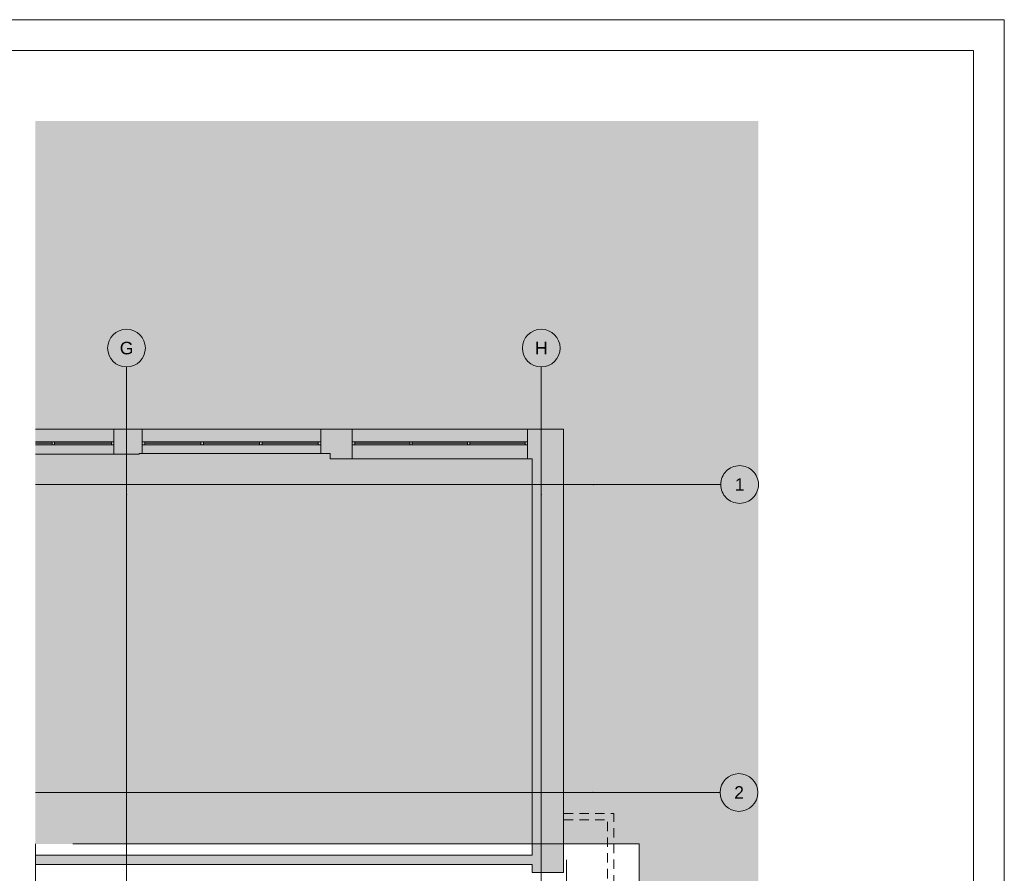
# Paper-space layout 'A-45 WYKOŃCZENIA ŚCIAN - PIĘTRO 0' of a CAD drawing. Header units: millimetres. Extents: x 0 to 500, y 0 to 400.
# Tile 15 of 15: x 343 to 500, y 264 to 400. Entities that reach past the tile are written whole.
import ezdxf
from ezdxf.xclip import XClip

# ---------------------------------------------------------------- set-up
doc = ezdxf.new("R2010")
doc.units = ezdxf.units.MM
doc.header["$MEASUREMENT"] = 0
doc.header["$XCLIPFRAME"] = 0
for name, pattern in [('DASHDOTX2', [1000, 500, -250, 0, -250]), ('Przer. długie kreski', [2.5, 1.5, -1]), ('PRZERYWANA_DU_A', [550, 350.0000000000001, -199.9999999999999])]:
    doc.linetypes.add(name, pattern=pattern)
for name, color, linetype, lineweight in [('0_Nr_pióra__2', 8, 'Continuous', 13), ('A_Arkusz_Nr_pióra__1', 7, 'Continuous', 20), ('A_ściany_Nr_pióra__1', 7, 'Continuous', 20), ('Drzwi Archicad_Nr_pióra__1', 7, 'Continuous', 20)]:
    doc.layers.add(name, color=color, linetype=linetype, lineweight=lineweight)
for name, color, linetype, lineweight, true_color in [('A_osie_Nr_pióra__16', 7, 'Continuous', 5, 0x0f0f0f), ('A_osie_Nr_pióra__76', 7, 'Continuous', 5, 0x2d2d2d), ('A_ściany_Nr_pióra__10', 7, 'Continuous', 13, 0x4b4b4b), ('A_ściany_Nr_pióra__19', 7, 'Continuous', 5, 0x191919), ('Okna Archicada_Nr_pióra__19', 7, 'Continuous', 5, 0x191919)]:
    doc.layers.add(name, color=color, linetype=linetype, lineweight=lineweight, true_color=true_color)
doc.layers.add('A_podrys', color=7, linetype='Continuous')
doc.layers.add('A_ściany', color=7, linetype='Continuous')
doc.styles.add('STYL_AUTOMATYCZNY_1', font='arial.ttf')

# ---------------------------------------------------------------- blocks, each defined once
blk = doc.blocks.new('Rysunek_2_2', base_point=(-1678.989377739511, -204.0282816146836))
at = {"linetype": 'Continuous', "lineweight": 0, "true_color": 0x484848}
blk.add_hatch(color=251, dxfattribs=at).paths.add_polyline_path([(460.8757351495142, 383.8565521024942), (345.8105232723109, 383.8565521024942), (345.8105232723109, 268.85654907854), (441.8757307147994, 268.85654907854), (441.8757307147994, 105.0465488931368), (345.8105232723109, 105.0465488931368), (345.8105232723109, 98.7556133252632), (460.8757351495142, 98.7556133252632)])
at = {"layer": 'A_ściany', "linetype": 'Continuous', "lineweight": 0, "true_color": 0x000000}
for points in [[(358.3077312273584, 334.8565524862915), (358.3077312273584, 330.8565524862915), (362.3077312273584, 330.8565524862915), (362.3077312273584, 334.8565524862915)], [(362.3077312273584, 334.8565524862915), (362.3077312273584, 330.9565524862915), (362.8077312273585, 330.9565524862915), (362.8077312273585, 334.8565524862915)], [(391.2277312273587, 334.8565524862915), (391.2277312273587, 330.9565524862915), (392.6977312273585, 330.9565524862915), (392.6977312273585, 334.8565524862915)], [(392.6977312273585, 334.8565524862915), (392.6977312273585, 330.1065524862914), (396.2257312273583, 330.1065524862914), (396.2257312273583, 334.8565524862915)], [(424.1257312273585, 334.8565524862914), (424.1257312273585, 330.1065524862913), (424.855731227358, 330.1065524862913), (429.8757312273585, 334.8565524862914)], [(424.855731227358, 330.1065517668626), (424.855731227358, 264.3151111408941), (429.8757313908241, 264.3151111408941), (429.8757313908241, 334.8565524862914)], [(424.855731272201, 267.0965541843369), (345.8105210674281, 267.0965541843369), (345.8105210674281, 265.5965505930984), (424.855731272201, 265.5965505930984)]]:
    blk.add_hatch(color=18, dxfattribs=at).paths.add_polyline_path(points)
at = {"layer": '0_Nr_pióra__2', "color": 8, "linetype": 'PRZERYWANA_DU_A', "lineweight": 13, "flags": 128}
for points in [[(345.8105210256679, 268.8565524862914), (345.8105210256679, 105.0465524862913)], [(345.8105210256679, 105.0465524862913), (441.875731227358, 105.0465524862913), (441.875731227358, 268.8565524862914), (345.8105210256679, 268.8565524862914)]]:
    blk.add_lwpolyline(points, dxfattribs=at)
at = {"layer": 'A_osie_Nr_pióra__16', "color": 250, "linetype": 'DASHDOTX2', "lineweight": 5, "true_color": 0x0f0f0f}
for p, q in [((360.3077312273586, 324.5045288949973), (360.3077320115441, 344.7556077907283)), ((426.3077312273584, 324.5045288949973), (426.3077328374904, 344.7556077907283)), ((434.6246524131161, 326.0465553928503), (345.8105212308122, 326.0465553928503)), ((434.6246507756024, 326.0465524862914), (454.8757320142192, 326.0465508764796)), ((360.3077320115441, 324.5045269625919), (360.3077320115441, 125.0066917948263)), ((426.3077328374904, 324.5045269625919), (426.3077328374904, 125.0066917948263)), ((434.5234417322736, 277.0465527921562), (345.8105212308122, 277.0465527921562)), ((434.5234435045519, 277.0465524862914), (454.7745238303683, 277.0465511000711))]:
    blk.add_line(p, q, dxfattribs=at)
for p in [(434.6246507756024, 326.0465524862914), (434.6246507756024, 326.0465524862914), (360.3077312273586, 324.5045288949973), (360.3077312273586, 324.5045288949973), (426.3077312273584, 324.5045288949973), (426.3077312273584, 324.5045288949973), (434.5234435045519, 277.0465524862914), (434.5234435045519, 277.0465524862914)]:
    blk.add_point(p, dxfattribs=at)
at = {"layer": 'A_osie_Nr_pióra__76', "color": 250, "linetype": 'Continuous', "lineweight": 5, "true_color": 0x2d2d2d}
for centre in [(360.3077312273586, 347.7556093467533), (426.3077312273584, 347.7556093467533), (457.8757312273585, 326.0465524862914), (457.774523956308, 277.0465524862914)]:
    blk.add_circle(centre, 3, dxfattribs=at)
at = {"layer": 'A_ściany_Nr_pióra__1', "color": 7, "linetype": 'Continuous', "lineweight": 20}
for p, q in [((358.3077328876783, 330.8565544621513), (358.3077328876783, 334.856552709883)), ((362.8077309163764, 330.9565518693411), (362.8077309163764, 334.856552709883)), ((391.2277307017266, 330.9565518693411), (391.2277307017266, 334.856552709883)), ((396.2257317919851, 330.1065526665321), (396.2257317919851, 334.856552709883)), ((424.1257306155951, 330.1065526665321), (424.1257306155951, 334.856552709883)), ((424.8557312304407, 264.3151113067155), (424.8557312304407, 264.6851119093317)), ((429.8757302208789, 264.3151113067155), (424.8557312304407, 264.3151113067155))]:
    blk.add_line(p, q, dxfattribs=at)
at = {"layer": 'A_ściany_Nr_pióra__1', "color": 7, "linetype": 'Continuous', "lineweight": 20, "flags": 128}
for points in [[(362.3077312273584, 334.8565524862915), (358.3077312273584, 334.8565524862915)], [(362.8077312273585, 334.8565524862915), (362.3077312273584, 334.8565524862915)], [(392.6977312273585, 334.8565524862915), (391.2277312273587, 334.8565524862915)], [(396.2257312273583, 334.8565524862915), (392.6977312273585, 334.8565524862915)], [(429.8757312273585, 334.8565524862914), (424.1257312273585, 334.8565524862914)], [(429.8757312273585, 264.3151111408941), (429.8757312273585, 334.8565524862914)], [(358.3077312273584, 330.8565524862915), (362.3077312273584, 330.8565524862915)], [(362.3077312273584, 330.8565524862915), (362.3077312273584, 330.9565524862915)], [(362.3077312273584, 330.9565524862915), (362.8077312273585, 330.9565524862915)], [(391.2277312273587, 330.9565524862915), (392.6977312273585, 330.9565524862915)], [(392.6977312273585, 330.9565524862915), (392.6977312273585, 330.1065524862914)], [(392.6977312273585, 330.1065524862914), (396.2257312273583, 330.1065524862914)], [(424.1257312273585, 330.1065524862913), (424.855731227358, 330.1065524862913)], [(424.855731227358, 330.1065524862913), (424.855731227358, 267.0965524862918)], [(424.855731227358, 267.0965524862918), (345.8105210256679, 267.0965524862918)], [(345.8105210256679, 265.5965524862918), (424.855731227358, 265.5965524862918)], [(424.855731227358, 265.5965524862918), (424.855731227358, 264.3151113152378)]]:
    blk.add_lwpolyline(points, dxfattribs=at)
at = {"layer": 'A_ściany_Nr_pióra__10', "color": 251, "linetype": 'Przer. długie kreski', "lineweight": 13, "true_color": 0x4b4b4b}
for p, q in [((429.8757302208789, 273.6865524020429), (437.8757309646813, 273.6865524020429)), ((429.8757302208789, 272.68655284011), (436.8757314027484, 272.68655284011)), ((436.8757314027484, 255.886550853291), (436.8757314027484, 272.68655284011)), ((437.8757309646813, 254.8865512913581), (437.8757309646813, 273.6865524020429))]:
    blk.add_line(p, q, dxfattribs=at)
at = {"layer": 'A_ściany_Nr_pióra__19', "color": 250, "linetype": 'Continuous', "lineweight": 5, "true_color": 0x191919}
for p, q in [((358.3077329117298, 334.856552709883), (345.8105210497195, 334.856552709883)), ((391.2277307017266, 334.856552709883), (362.8077309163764, 334.856552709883)), ((424.1257306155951, 334.856552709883), (396.2257317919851, 334.856552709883)), ((345.8105210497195, 330.8565544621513), (358.3077329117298, 330.8565544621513)), ((362.8077309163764, 330.9565518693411), (391.2277307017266, 330.9565518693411)), ((396.2257317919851, 330.1065526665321), (424.1257306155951, 330.1065526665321))]:
    blk.add_line(p, q, dxfattribs=at)
at = {"layer": 'Drzwi Archicad_Nr_pióra__1', "color": 7, "linetype": 'Continuous', "lineweight": 20}
for p, q in [((430.3257312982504, 266.3151104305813), (430.3257312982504, 258.8151094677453)), ((424.8557312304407, 264.3151113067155), (424.8557312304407, 264.6851119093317)), ((424.8557312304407, 264.3151113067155), (424.8557312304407, 264.6851119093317)), ((429.8757302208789, 264.3151113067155), (424.8557312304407, 264.3151113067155)), ((429.8757302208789, 264.3151113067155), (424.8557312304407, 264.3151113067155))]:
    blk.add_line(p, q, dxfattribs=at)
at = {"layer": 'Okna Archicada_Nr_pióra__19', "color": 250, "linetype": 'Continuous', "lineweight": 5, "true_color": 0x191919}
for p, q in [((348.4610662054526, 332.6065515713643), (345.8105189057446, 332.6065515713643)), ((345.8105210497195, 332.8565535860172), (358.3077329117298, 332.8565535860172)), ((358.3077329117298, 332.3565538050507), (345.8105210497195, 332.3565538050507)), ((348.4610640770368, 332.8565535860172), (348.4610640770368, 332.3565538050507)), ((348.8610664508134, 332.8565535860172), (348.8610664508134, 332.3565538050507)), ((357.9077305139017, 332.6065515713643), (348.8610664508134, 332.6065515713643)), ((357.9077305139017, 332.8565535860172), (357.9077305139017, 332.3565538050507)), ((358.3077329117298, 332.8565535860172), (358.3077328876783, 332.3565538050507)), ((362.8077309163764, 332.3565538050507), (362.8077309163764, 332.8565535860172)), ((362.8077309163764, 332.8565535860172), (391.2277307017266, 332.8565535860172)), ((391.2277307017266, 332.3565538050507), (362.8077309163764, 332.3565538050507)), ((363.2077332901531, 332.8565535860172), (363.2077332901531, 332.3565538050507)), ((372.1477300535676, 332.6065515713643), (363.2077332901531, 332.6065515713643)), ((372.1477300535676, 332.8565535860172), (372.1477300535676, 332.3565538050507)), ((372.5477324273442, 332.8565535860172), (372.5477324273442, 332.3565538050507)), ((381.4877291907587, 332.6065515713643), (372.5477324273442, 332.6065515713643)), ((381.4877291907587, 332.8565535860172), (381.4877291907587, 332.3565538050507)), ((381.8877315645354, 332.8565535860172), (381.8877315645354, 332.3565538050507)), ((390.8277325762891, 332.6065515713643), (381.8877315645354, 332.6065515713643)), ((390.8277325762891, 332.8565535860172), (390.8277325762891, 332.3565538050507)), ((391.2277307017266, 332.8565535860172), (391.2277307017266, 332.3565538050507)), ((396.2257317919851, 332.3565538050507), (396.2257317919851, 332.8565535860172)), ((396.2257317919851, 332.8565535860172), (424.1257306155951, 332.8565535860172)), ((424.1257306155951, 332.3565538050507), (396.2257317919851, 332.3565538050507)), ((396.6257299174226, 332.8565535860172), (396.6257299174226, 332.3565538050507)), ((405.3923986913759, 332.6065515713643), (396.6257299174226, 332.6065515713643)), ((405.3923986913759, 332.8565535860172), (405.3923986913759, 332.3565538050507)), ((405.7923968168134, 332.8565535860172), (405.7923968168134, 332.3565538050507)), ((414.5590655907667, 332.6065515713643), (405.7923968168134, 332.6065515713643)), ((414.5590655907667, 332.8565535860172), (414.5590655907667, 332.3565538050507)), ((414.9590637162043, 332.8565535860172), (414.9590637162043, 332.3565538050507)), ((423.7257324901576, 332.6065515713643), (414.9590637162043, 332.6065515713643)), ((423.7257324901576, 332.8565535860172), (423.7257324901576, 332.3565538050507)), ((424.1257306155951, 332.8565535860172), (424.1257306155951, 332.3565538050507))]:
    blk.add_line(p, q, dxfattribs=at)
at = {"layer": 'A_osie_Nr_pióra__76', "color": 250, "linetype": 'Continuous', "lineweight": 5, "true_color": 0x2d2d2d, "char_height": 2, "attachment_point": 1, "style": 'STYL_AUTOMATYCZNY_1'}
for s, insert in [('\\A1;{\\pql;\\pt0;\\fArial|b0|i0|c238|p0;\\W1.000000;G}', (359.2409862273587, 348.755609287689)), ('\\A1;{\\pql;\\pt0;\\fArial|b0|i0|c238|p0;\\W1.000000;H}', (425.3173262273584, 348.755609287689)), ('\\A1;{\\pql;\\pt0;\\fArial|b0|i0|c238|p0;\\W1.000000;1}', (457.1130062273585, 327.0465524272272)), ('\\A1;{\\pql;\\pt0;\\fArial|b0|i0|c238|p0;\\W1.000000;2}', (457.011798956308, 278.0465524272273))]:
    blk.add_mtext(s, dxfattribs=dict(at, insert=insert))

psp = doc.layouts.new('A-45 WYKOŃCZENIA ŚCIAN - PIĘTRO 0')

# ---------------------------------------------------------------- linework, layer by layer
at = {"layer": 'A_Arkusz_Nr_pióra__1', "color": 7, "linetype": 'Continuous', "lineweight": 20}
for q in [(29.90003742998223, 395.1), (495.1000000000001, 4.900001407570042)]:
    psp.add_line((495.1000000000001, 395.1), q, dxfattribs=at)
at = {"layer": 'A_Arkusz_Nr_pióra__1', "color": 7, "linetype": 'Continuous', "lineweight": 20, "flags": 128}
psp.add_lwpolyline([(-2.775557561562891e-14, 400), (500, 400), (500, 2.130885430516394e-14), (-2.775557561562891e-14, 2.130885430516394e-14)], close=True, dxfattribs=at)

# ---------------------------------------------------------------- block references
at = {"layer": 'A_podrys', "color": 37, "linetype": 'Continuous', "lineweight": 5, "true_color": 0x656532}
ref = psp.add_blockref('Rysunek_2_2', (-1678.989377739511, -204.0282816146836), dxfattribs=at)
XClip(ref).set_block_clipping_path([(345.8105210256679, 98.75560934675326), (460.8757312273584, 383.8565524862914)])

doc.saveas('drawing.dxf')
